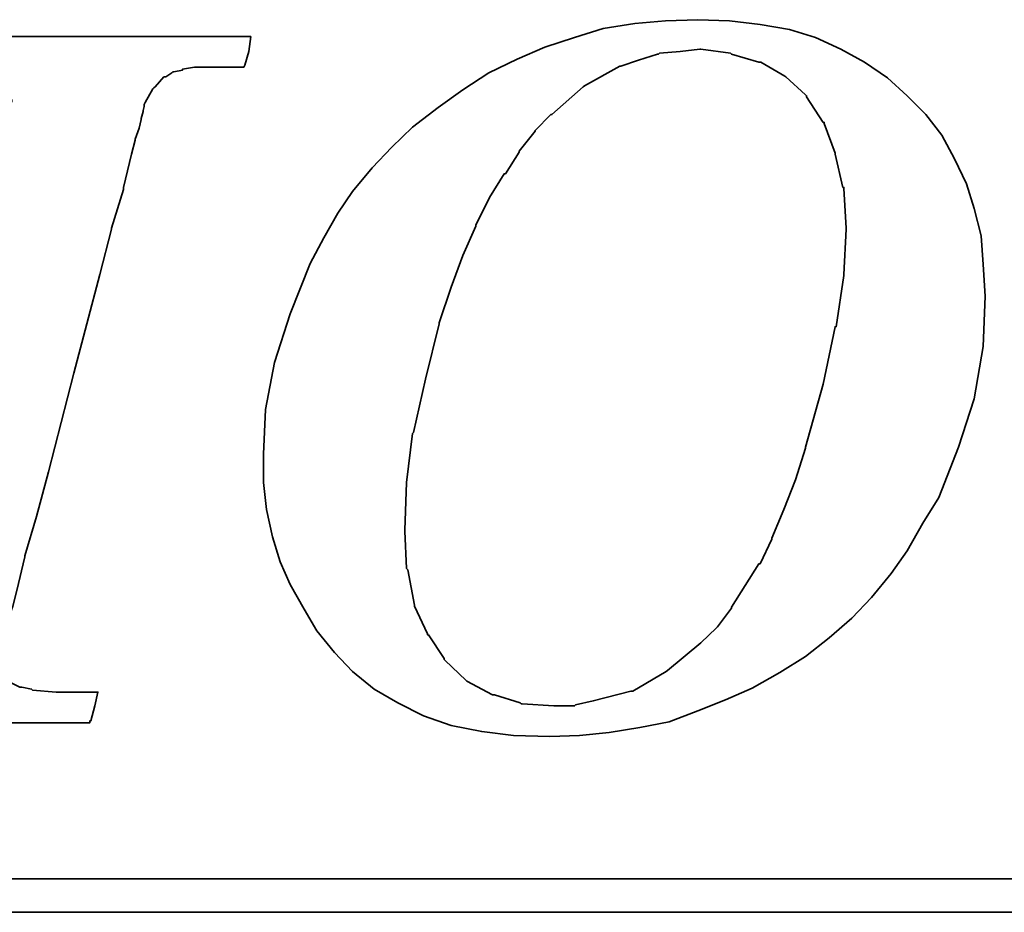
# Model space of a CAD drawing. Header units: millimetres. Extents: x -60 to 402, y -73 to 85.
# Tile 43 of 105: x 133.59 to 135.41, y 1.81 to 3.46. Entities that reach past the tile are written whole.
import ezdxf

# ---------------------------------------------------------------- set-up
doc = ezdxf.new("R2010")
doc.units = ezdxf.units.MM
doc.layers.add('DIM', color=4, linetype='Continuous')
doc.layers.add('layer 1', color=7, linetype='Continuous')

# ---------------------------------------------------------------- blocks, each defined once
blk = doc.blocks.new('TBI MOTION logo(完整正式版)')
at = {"layer": 'layer 1', "color": 22, "lineweight": 35}
for points, knots in [([(35.79625, -6.98375), (35.79625, -6.98375), (36.23125, -7.43875), (36.23125, -7.43875), (36.23125, -7.43875), (36.23125, -7.43875), (36.75625, -7.87125), (36.75625, -7.87125), (36.75625, -7.87125), (36.75625, -7.87125), (37.33125, -8.20375), (37.33125, -8.20375), (37.33125, -8.20375), (37.33125, -8.20375), (37.95625, -8.51875), (37.95625, -8.51875), (37.95625, -8.51875), (37.95625, -8.51875), (38.62625, -8.75875), (38.62625, -8.75875), (38.62625, -8.75875), (38.62625, -8.75875), (39.37125, -8.90375), (39.37125, -8.90375), (39.37125, -8.90375), (39.37125, -8.90375), (40.14125, -8.99875), (40.14125, -8.99875), (40.14125, -8.99875), (40.14125, -8.99875), (41.02625, -9.02375), (41.02625, -9.02375), (41.02625, -9.02375), (41.02625, -9.02375), (41.74625, -8.99875), (41.74625, -8.99875), (41.74625, -8.99875), (41.74625, -8.99875), (42.46625, -8.92375), (42.46625, -8.92375), (42.46625, -8.92375), (42.46625, -8.92375), (43.21125, -8.80625), (43.21125, -8.80625), (43.21125, -8.80625), (43.21125, -8.80625), (43.93125, -8.66375), (43.93125, -8.66375), (43.93125, -8.66375), (43.93125, -8.66375), (44.62625, -8.39875), (44.62625, -8.39875), (44.62625, -8.39875), (44.62625, -8.39875), (45.29625, -8.13375), (45.29625, -8.13375), (45.29625, -8.13375), (45.29625, -8.13375), (45.94625, -7.84375), (45.94625, -7.84375), (45.94625, -7.84375), (45.94625, -7.84375), (46.61625, -7.46375), (46.61625, -7.46375), (46.61625, -7.46375), (46.61625, -7.46375), (47.24125, -7.07875), (47.24125, -7.07875), (47.24125, -7.07875), (47.24125, -7.07875), (47.81625, -6.62375), (47.81625, -6.62375), (47.81625, -6.62375), (47.81625, -6.62375), (48.36875, -6.14375), (48.36875, -6.14375), (48.36875, -6.14375), (48.36875, -6.14375), (48.84625, -5.64125), (48.84625, -5.64125), (48.84625, -5.64125), (48.84625, -5.64125), (49.32625, -5.06375), (49.32625, -5.06375), (49.32625, -5.06375), (49.32625, -5.06375), (49.71125, -4.51374), (49.71125, -4.51374), (49.71125, -4.51374), (49.71125, -4.51374), (50.09625, -3.83874), (50.09625, -3.83874), (50.09625, -3.83874), (50.09625, -3.83874), (50.48125, -3.21374), (50.48125, -3.21374), (50.48125, -3.21374), (50.48125, -3.21374), (50.96125, -1.99125), (50.96125, -1.99125), (50.96125, -1.99125), (50.96125, -1.99125), (51.34375, -0.81875), (51.34375, -0.81875), (51.34375, -0.81875), (51.34375, -0.81875), (51.56125, 0.45624), (51.56125, 0.45624), (51.56125, 0.45624), (51.56125, 0.45624), (51.60625, 1.67624), (51.60625, 1.67624), (51.60625, 1.67624), (51.60625, 1.67624), (51.56125, 2.44625), (51.56125, 2.44625), (51.56125, 2.44625), (51.56125, 2.44625), (51.51125, 3.14125), (51.51125, 3.14125), (51.51125, 3.14125), (51.51125, 3.14125), (51.34375, 3.81125), (51.34375, 3.81125), (51.34375, 3.81125), (51.34375, 3.81125), (51.15125, 4.41125), (51.15125, 4.41125), (51.15125, 4.41125), (51.15125, 4.41125), (50.86125, 5.01125), (50.86125, 5.01125), (50.86125, 5.01125), (50.86125, 5.01125), (50.55125, 5.58875), (50.55125, 5.58875), (50.55125, 5.58875), (50.55125, 5.58875), (50.16625, 6.09125), (50.16625, 6.09125), (50.16625, 6.09125), (50.16625, 6.09125), (49.71125, 6.54875), (49.71125, 6.54875), (49.71125, 6.54875), (49.71125, 6.54875), (49.23125, 6.98125), (49.23125, 6.98125), (49.23125, 6.98125), (49.23125, 6.98125), (48.67875, 7.36625), (48.67875, 7.36625), (48.67875, 7.36625), (48.67875, 7.36625), (48.10375, 7.67625), (48.10375, 7.67625), (48.10375, 7.67625), (48.10375, 7.67625), (47.48125, 7.96375), (47.48125, 7.96375), (47.48125, 7.96375), (47.48125, 7.96375), (46.85625, 8.15625), (46.85625, 8.15625), (46.85625, 8.15625), (46.85625, 8.15625), (46.13625, 8.27624), (46.13625, 8.27624), (46.13625, 8.27624), (46.13625, 8.27624), (45.39125, 8.37125), (45.39125, 8.37125), (45.39125, 8.37125), (45.39125, 8.37125), (44.62625, 8.39624), (44.62625, 8.39624), (44.62625, 8.39624), (44.62625, 8.39624), (43.83625, 8.37125), (43.83625, 8.37125), (43.83625, 8.37125), (43.83625, 8.37125), (43.09125, 8.30125), (43.09125, 8.30125), (43.09125, 8.30125), (43.09125, 8.30125), (42.32125, 8.18125), (42.32125, 8.18125), (42.32125, 8.18125), (42.32125, 8.18125), (41.62875, 7.96375), (41.62875, 7.96375), (41.62875, 7.96375), (41.62875, 7.96375), (40.90625, 7.72625), (40.90625, 7.72625), (40.90625, 7.72625), (40.90625, 7.72625), (40.23624, 7.43625), (40.23624, 7.43625), (40.23624, 7.43625), (40.23624, 7.43625), (39.54124, 7.10125), (39.54124, 7.10125), (39.54124, 7.10125), (39.54124, 7.10125), (38.91625, 6.69125), (38.91625, 6.69125), (38.91625, 6.69125), (38.91625, 6.69125), (38.31625, 6.26125), (38.31625, 6.26125), (38.31625, 6.26125), (38.31625, 6.26125), (37.69125, 5.78125), (37.69125, 5.78125), (37.69125, 5.78125), (37.69125, 5.78125), (37.18625, 5.30125), (37.18625, 5.30125), (37.18625, 5.30125), (37.18625, 5.30125), (36.70625, 4.79624), (36.70625, 4.79624), (36.70625, 4.79624), (36.70625, 4.79624), (36.23125, 4.22125), (36.23125, 4.22125), (36.23125, 4.22125), (36.23125, 4.22125), (35.87124, 3.69375), (35.87124, 3.69375), (35.87124, 3.69375), (35.87124, 3.69375), (35.53125, 3.09125), (35.53125, 3.09125), (35.53125, 3.09125), (35.53125, 3.09125), (35.19875, 2.47125), (35.19875, 2.47125), (35.19875, 2.47125), (35.19875, 2.47125), (34.71625, 1.24625), (34.71625, 1.24625), (34.71625, 1.24625), (34.71625, 1.24625), (34.33125, 0.06874), (34.33125, 0.06874), (34.33125, 0.06874), (34.33125, 0.06874), (34.11625, -1.07875), (34.11625, -1.07875), (34.11625, -1.07875), (34.11625, -1.07875), (34.07125, -2.15875), (34.07125, -2.15875), (34.07125, -2.15875), (34.07125, -2.15875), (34.07125, -2.85375), (34.07125, -2.85375), (34.07125, -2.85375), (34.07125, -2.85375), (34.14125, -3.50375), (34.14125, -3.50375), (34.14125, -3.50375), (34.14125, -3.50375), (34.28625, -4.17375), (34.28625, -4.17375), (34.28625, -4.17375), (34.28625, -4.17375), (34.47625, -4.77624), (34.47625, -4.77624), (34.47625, -4.77624), (34.47625, -4.77624), (34.71625, -5.32625), (34.71625, -5.32625), (34.71625, -5.32625), (34.71625, -5.32625), (35.05375, -5.92875), (35.05375, -5.92875), (35.05375, -5.92875), (35.05375, -5.92875), (35.36375, -6.45375), (35.36375, -6.45375), (35.36375, -6.45375), (35.36375, -6.45375), (35.79625, -6.98375), (35.79625, -6.98375)], [0, 0, 0, 0, 0.01388889, 0.01388889, 0.01388889, 0.01388889, 0.02777778, 0.02777778, 0.02777778, 0.02777778, 0.04166667, 0.04166667, 0.04166667, 0.04166667, 0.05555556, 0.05555556, 0.05555556, 0.05555556, 0.06944444, 0.06944444, 0.06944444, 0.06944444, 0.08333333, 0.08333333, 0.08333333, 0.08333333, 0.09722222, 0.09722222, 0.09722222, 0.09722222, 0.11111111, 0.11111111, 0.11111111, 0.11111111, 0.125, 0.125, 0.125, 0.125, 0.13888889, 0.13888889, 0.13888889, 0.13888889, 0.15277778, 0.15277778, 0.15277778, 0.15277778, 0.16666667, 0.16666667, 0.16666667, 0.16666667, 0.18055556, 0.18055556, 0.18055556, 0.18055556, 0.19444444, 0.19444444, 0.19444444, 0.19444444, 0.20833333, 0.20833333, 0.20833333, 0.20833333, 0.22222222, 0.22222222, 0.22222222, 0.22222222, 0.23611111, 0.23611111, 0.23611111, 0.23611111, 0.25, 0.25, 0.25, 0.25, 0.26388889, 0.26388889, 0.26388889, 0.26388889, 0.27777778, 0.27777778, 0.27777778, 0.27777778, 0.29166667, 0.29166667, 0.29166667, 0.29166667, 0.30555556, 0.30555556, 0.30555556, 0.30555556, 0.31944444, 0.31944444, 0.31944444, 0.31944444, 0.33333333, 0.33333333, 0.33333333, 0.33333333, 0.34722222, 0.34722222, 0.34722222, 0.34722222, 0.36111111, 0.36111111, 0.36111111, 0.36111111, 0.375, 0.375, 0.375, 0.375, 0.38888889, 0.38888889, 0.38888889, 0.38888889, 0.40277778, 0.40277778, 0.40277778, 0.40277778, 0.41666667, 0.41666667, 0.41666667, 0.41666667, 0.43055556, 0.43055556, 0.43055556, 0.43055556, 0.44444444, 0.44444444, 0.44444444, 0.44444444, 0.45833333, 0.45833333, 0.45833333, 0.45833333, 0.47222222, 0.47222222, 0.47222222, 0.47222222, 0.48611111, 0.48611111, 0.48611111, 0.48611111, 0.5, 0.5, 0.5, 0.5, 0.51388889, 0.51388889, 0.51388889, 0.51388889, 0.52777778, 0.52777778, 0.52777778, 0.52777778, 0.54166667, 0.54166667, 0.54166667, 0.54166667, 0.55555556, 0.55555556, 0.55555556, 0.55555556, 0.56944444, 0.56944444, 0.56944444, 0.56944444, 0.58333333, 0.58333333, 0.58333333, 0.58333333, 0.59722222, 0.59722222, 0.59722222, 0.59722222, 0.61111111, 0.61111111, 0.61111111, 0.61111111, 0.625, 0.625, 0.625, 0.625, 0.63888889, 0.63888889, 0.63888889, 0.63888889, 0.65277778, 0.65277778, 0.65277778, 0.65277778, 0.66666667, 0.66666667, 0.66666667, 0.66666667, 0.68055556, 0.68055556, 0.68055556, 0.68055556, 0.69444444, 0.69444444, 0.69444444, 0.69444444, 0.70833333, 0.70833333, 0.70833333, 0.70833333, 0.72222222, 0.72222222, 0.72222222, 0.72222222, 0.73611111, 0.73611111, 0.73611111, 0.73611111, 0.75, 0.75, 0.75, 0.75, 0.76388889, 0.76388889, 0.76388889, 0.76388889, 0.77777778, 0.77777778, 0.77777778, 0.77777778, 0.79166667, 0.79166667, 0.79166667, 0.79166667, 0.80555556, 0.80555556, 0.80555556, 0.80555556, 0.81944444, 0.81944444, 0.81944444, 0.81944444, 0.83333333, 0.83333333, 0.83333333, 0.83333333, 0.84722222, 0.84722222, 0.84722222, 0.84722222, 0.86111111, 0.86111111, 0.86111111, 0.86111111, 0.875, 0.875, 0.875, 0.875, 0.88888889, 0.88888889, 0.88888889, 0.88888889, 0.90277778, 0.90277778, 0.90277778, 0.90277778, 0.91666667, 0.91666667, 0.91666667, 0.91666667, 0.93055556, 0.93055556, 0.93055556, 0.93055556, 0.94444444, 0.94444444, 0.94444444, 0.94444444, 0.95833333, 0.95833333, 0.95833333, 0.95833333, 0.97222222, 0.97222222, 0.97222222, 0.97222222, 0.98611111, 0.98611111, 0.98611111, 0.98611111, 1, 1, 1, 1]), ([(22.26375, -7.94375), (22.26375, -7.94375), (22.26375, -7.96625), (22.26375, -7.96625), (22.26375, -7.96625), (22.26375, -7.96625), (22.24125, -7.99125), (22.24125, -7.99125), (22.24125, -7.99125), (22.24125, -7.99125), (22.14625, -8.34875), (22.14625, -8.34875), (22.14625, -8.34875), (22.14625, -8.34875), (22.07625, -8.68625), (22.07625, -8.68625), (22.07625, -8.68625), (22.07625, -8.68625), (22.17125, -8.68625), (22.17125, -8.68625), (22.17125, -8.68625), (22.17125, -8.68625), (22.55375, -8.68625), (22.55375, -8.68625), (22.55375, -8.68625), (22.55375, -8.68625), (23.08125, -8.68625), (23.08125, -8.68625), (23.08125, -8.68625), (23.08125, -8.68625), (23.70375, -8.68625), (23.70375, -8.68625), (23.70375, -8.68625), (23.70375, -8.68625), (24.42625, -8.68625), (24.42625, -8.68625), (24.42625, -8.68625), (24.42625, -8.68625), (25.91125, -8.68625), (25.91125, -8.68625), (25.91125, -8.68625), (25.91125, -8.68625), (27.40125, -8.68625), (27.40125, -8.68625), (27.40125, -8.68625), (27.40125, -8.68625), (28.11875, -8.68625), (28.11875, -8.68625), (28.11875, -8.68625), (28.11875, -8.68625), (28.74125, -8.68625), (28.74125, -8.68625), (28.74125, -8.68625), (28.74125, -8.68625), (29.22125, -8.68625), (29.22125, -8.68625), (29.22125, -8.68625), (29.22125, -8.68625), (29.65625, -8.68625), (29.65625, -8.68625), (29.65625, -8.68625), (29.65625, -8.68625), (29.84875, -8.68625), (29.84875, -8.68625), (29.84875, -8.68625), (29.84875, -8.68625), (29.84875, -8.63875), (29.84875, -8.63875), (29.84875, -8.63875), (29.84875, -8.63875), (29.87125, -8.63875), (29.87125, -8.63875), (29.87125, -8.63875), (29.87125, -8.63875), (29.96875, -8.27875), (29.96875, -8.27875), (29.96875, -8.27875), (29.96875, -8.27875), (30.04125, -7.94375), (30.04125, -7.94375), (30.04125, -7.94375), (30.04125, -7.94375), (29.65625, -7.94375), (29.65625, -7.94375), (29.65625, -7.94375), (29.65625, -7.94375), (29.22125, -7.94375), (29.22125, -7.94375), (29.22125, -7.94375), (29.22125, -7.94375), (29.08125, -7.94375), (29.08125, -7.94375), (29.08125, -7.94375), (29.08125, -7.94375), (29.03125, -7.94375), (29.03125, -7.94375), (29.03125, -7.94375), (29.03125, -7.94375), (28.45625, -7.89375), (28.45625, -7.89375), (28.45625, -7.89375), (28.45625, -7.89375), (28.43125, -7.87125), (28.43125, -7.87125), (28.43125, -7.87125), (28.43125, -7.87125), (28.19125, -7.82375), (28.19125, -7.82375), (28.19125, -7.82375), (28.19125, -7.82375), (28.16625, -7.82375), (28.16625, -7.82375), (28.16625, -7.82375), (28.16625, -7.82375), (28.14625, -7.82375), (28.14625, -7.82375), (28.14625, -7.82375), (28.14625, -7.82375), (27.95125, -7.72375), (27.95125, -7.72375), (27.95125, -7.72375), (27.95125, -7.72375), (27.92625, -7.70375), (27.92625, -7.70375), (27.92625, -7.70375), (27.92625, -7.70375), (27.90625, -7.67875), (27.90625, -7.67875), (27.90625, -7.67875), (27.90625, -7.67875), (27.76125, -7.48875), (27.76125, -7.48875), (27.76125, -7.48875), (27.76125, -7.48875), (27.73375, -7.43875), (27.73375, -7.43875), (27.73375, -7.43875), (27.73375, -7.43875), (27.71125, -7.38875), (27.71125, -7.38875), (27.71125, -7.38875), (27.71125, -7.38875), (27.66625, -7.12875), (27.66625, -7.12875), (27.66625, -7.12875), (27.66625, -7.12875), (27.66625, -7.10375), (27.66625, -7.10375), (27.66625, -7.10375), (27.66625, -7.10375), (27.66625, -7.05375), (27.66625, -7.05375), (27.66625, -7.05375), (27.66625, -7.05375), (27.66625, -7.00875), (27.66625, -7.00875), (27.66625, -7.00875), (27.66625, -7.00875), (27.71125, -6.69625), (27.71125, -6.69625), (27.71125, -6.69625), (27.71125, -6.69625), (27.71125, -6.67125), (27.71125, -6.67125), (27.71125, -6.67125), (27.71125, -6.67125), (27.73375, -6.64875), (27.73375, -6.64875), (27.73375, -6.64875), (27.73375, -6.64875), (27.78625, -6.50375), (27.78625, -6.50375), (27.78625, -6.50375), (27.78625, -6.50375), (27.83125, -6.38375), (27.83125, -6.38375), (27.83125, -6.38375), (27.83125, -6.38375), (27.88125, -6.14375), (27.88125, -6.14375), (27.88125, -6.14375), (27.88125, -6.14375), (27.88125, -6.11875), (27.88125, -6.11875), (27.88125, -6.11875), (27.88125, -6.11875), (27.97625, -5.85375), (27.97625, -5.85375), (27.97625, -5.85375), (27.97625, -5.85375), (28.07375, -5.47125), (28.07375, -5.47125), (28.07375, -5.47125), (28.07375, -5.47125), (28.26625, -4.65375), (28.26625, -4.65375), (28.26625, -4.65375), (28.26625, -4.65375), (28.26625, -4.63375), (28.26625, -4.63375), (28.26625, -4.63375), (28.26625, -4.63375), (28.55125, -3.67374), (28.55125, -3.67374), (28.55125, -3.67374), (28.55125, -3.67374), (28.84125, -2.59374), (28.84125, -2.59374), (28.84125, -2.59374), (28.84125, -2.59374), (29.46125, -0.19375), (29.46125, -0.19375), (29.46125, -0.19375), (29.46125, -0.19375), (30.08625, 2.20624), (30.08625, 2.20624), (30.08625, 2.20624), (30.08625, 2.20624), (30.37625, 3.30875), (30.37625, 3.30875), (30.37625, 3.30875), (30.37625, 3.30875), (30.37625, 3.33125), (30.37625, 3.33125), (30.37625, 3.33125), (30.37625, 3.33125), (30.66125, 4.27125), (30.66125, 4.27125), (30.66125, 4.27125), (30.66125, 4.27125), (30.66125, 4.31875), (30.66125, 4.31875), (30.66125, 4.31875), (30.66125, 4.31875), (30.85625, 5.13125), (30.85625, 5.13125), (30.85625, 5.13125), (30.85625, 5.13125), (30.95125, 5.47125), (30.95125, 5.47125), (30.95125, 5.47125), (30.95125, 5.47125), (30.95125, 5.49125), (30.95125, 5.49125), (30.95125, 5.49125), (30.95125, 5.49125), (31.04625, 5.75625), (31.04625, 5.75625), (31.04625, 5.75625), (31.04625, 5.75625), (31.09625, 5.97125), (31.09625, 5.97125), (31.09625, 5.97125), (31.09625, 5.97125), (31.09625, 5.99624), (31.09625, 5.99624), (31.09625, 5.99624), (31.09625, 5.99624), (31.14375, 6.16625), (31.14375, 6.16625), (31.14375, 6.16625), (31.14375, 6.16625), (31.14375, 6.18625), (31.14375, 6.18625), (31.14375, 6.18625), (31.14375, 6.18625), (31.16624, 6.28625), (31.16624, 6.28625), (31.16624, 6.28625), (31.16624, 6.28625), (31.16624, 6.33124), (31.16624, 6.33124), (31.16624, 6.33124), (31.16624, 6.33124), (31.19125, 6.38124), (31.19125, 6.38124), (31.19125, 6.38124), (31.19125, 6.38124), (31.38125, 6.71625), (31.38125, 6.71625), (31.38125, 6.71625), (31.38125, 6.71625), (31.40624, 6.74125), (31.40624, 6.74125), (31.40624, 6.74125), (31.40624, 6.74125), (31.43125, 6.76625), (31.43125, 6.76625), (31.43125, 6.76625), (31.43125, 6.76625), (31.64625, 7.00624), (31.64625, 7.00624), (31.64625, 7.00624), (31.64625, 7.00624), (31.67125, 7.00624), (31.67125, 7.00624), (31.67125, 7.00624), (31.67125, 7.00624), (31.69625, 7.00624), (31.69625, 7.00624), (31.69625, 7.00624), (31.69625, 7.00624), (31.83875, 7.10125), (31.83875, 7.10125), (31.83875, 7.10125), (31.83875, 7.10125), (31.86124, 7.12624), (31.86124, 7.12624), (31.86124, 7.12624), (31.86124, 7.12624), (31.88625, 7.12624), (31.88625, 7.12624), (31.88625, 7.12624), (31.88625, 7.12624), (32.10124, 7.17125), (32.10124, 7.17125), (32.10124, 7.17125), (32.10124, 7.17125), (32.10124, 7.19624), (32.10124, 7.19624), (32.10124, 7.19624), (32.10124, 7.19624), (32.39125, 7.24624), (32.39125, 7.24624), (32.39125, 7.24624), (32.39125, 7.24624), (32.41624, 7.24624), (32.41624, 7.24624), (32.41624, 7.24624), (32.41624, 7.24624), (32.43624, 7.24624), (32.43624, 7.24624), (32.43624, 7.24624), (32.43624, 7.24624), (32.72375, 7.24624), (32.72375, 7.24624), (32.72375, 7.24624), (32.72375, 7.24624), (32.79624, 7.24624), (32.79624, 7.24624), (32.79624, 7.24624), (32.79624, 7.24624), (32.89625, 7.24624), (32.89625, 7.24624), (32.89625, 7.24624), (32.89625, 7.24624), (33.23124, 7.24624), (33.23124, 7.24624), (33.23124, 7.24624), (33.23124, 7.24624), (33.59125, 7.24624), (33.59125, 7.24624), (33.59125, 7.24624), (33.59125, 7.24624), (33.61625, 7.29125), (33.61625, 7.29125), (33.61625, 7.29125), (33.61625, 7.29125), (33.71125, 7.62625), (33.71125, 7.62625), (33.71125, 7.62625), (33.71125, 7.62625), (33.75625, 7.98625), (33.75625, 7.98625), (33.75625, 7.98625), (33.75625, 7.98625), (33.63625, 7.98625), (33.63625, 7.98625), (33.63625, 7.98625), (33.63625, 7.98625), (33.23124, 7.98625), (33.23124, 7.98625), (33.23124, 7.98625), (33.23124, 7.98625), (32.67875, 7.98625), (32.67875, 7.98625), (32.67875, 7.98625), (32.67875, 7.98625), (32.05625, 7.98625), (32.05625, 7.98625), (32.05625, 7.98625), (32.05625, 7.98625), (31.35625, 7.98625), (31.35625, 7.98625), (31.35625, 7.98625), (31.35625, 7.98625), (29.80125, 7.98625), (29.80125, 7.98625), (29.80125, 7.98625), (29.80125, 7.98625), (28.26625, 7.98625), (28.26625, 7.98625), (28.26625, 7.98625), (28.26625, 7.98625), (27.59125, 7.98625), (27.59125, 7.98625), (27.59125, 7.98625), (27.59125, 7.98625), (26.91875, 7.98625), (26.91875, 7.98625), (26.91875, 7.98625), (26.91875, 7.98625), (26.39125, 7.98625), (26.39125, 7.98625), (26.39125, 7.98625), (26.39125, 7.98625), (25.96125, 7.98625), (25.96125, 7.98625), (25.96125, 7.98625), (25.96125, 7.98625), (25.76875, 7.98625), (25.76875, 7.98625), (25.76875, 7.98625), (25.76875, 7.98625), (25.76875, 7.96375), (25.76875, 7.96375), (25.76875, 7.96375), (25.76875, 7.96375), (25.74625, 7.94125), (25.74625, 7.94125), (25.74625, 7.94125), (25.74625, 7.94125), (25.64875, 7.55625), (25.64875, 7.55625), (25.64875, 7.55625), (25.64875, 7.55625), (25.57625, 7.24624), (25.57625, 7.24624), (25.57625, 7.24624), (25.57625, 7.24624), (25.59875, 7.24624), (25.59875, 7.24624), (25.59875, 7.24624), (25.59875, 7.24624), (26.01125, 7.24624), (26.01125, 7.24624), (26.01125, 7.24624), (26.01125, 7.24624), (26.48625, 7.24624), (26.48625, 7.24624), (26.48625, 7.24624), (26.48625, 7.24624), (26.60625, 7.24624), (26.60625, 7.24624), (26.60625, 7.24624), (26.60625, 7.24624), (26.63125, 7.24624), (26.63125, 7.24624), (26.63125, 7.24624), (26.63125, 7.24624), (26.68125, 7.24624), (26.68125, 7.24624), (26.68125, 7.24624), (26.68125, 7.24624), (26.70625, 7.24624), (26.70625, 7.24624), (26.70625, 7.24624), (26.70625, 7.24624), (26.96625, 7.24624), (26.96625, 7.24624), (26.96625, 7.24624), (26.96625, 7.24624), (26.99125, 7.21875), (26.99125, 7.21875), (26.99125, 7.21875), (26.99125, 7.21875), (27.23375, 7.17125), (27.23375, 7.17125), (27.23375, 7.17125), (27.23375, 7.17125), (27.40125, 7.12624), (27.40125, 7.12624), (27.40125, 7.12624), (27.40125, 7.12624), (27.56625, 7.07624), (27.56625, 7.07624), (27.56625, 7.07624), (27.56625, 7.07624), (27.61375, 7.07624), (27.61375, 7.07624), (27.61375, 7.07624), (27.61375, 7.07624), (27.64125, 7.07624), (27.64125, 7.07624), (27.64125, 7.07624), (27.64125, 7.07624), (27.66625, 7.02624), (27.66625, 7.02624), (27.66625, 7.02624), (27.66625, 7.02624), (27.85625, 6.86125), (27.85625, 6.86125), (27.85625, 6.86125), (27.85625, 6.86125), (27.88125, 6.81125), (27.88125, 6.81125), (27.88125, 6.81125), (27.88125, 6.81125), (27.88125, 6.76625), (27.88125, 6.76625), (27.88125, 6.76625), (27.88125, 6.76625), (27.92625, 6.47625), (27.92625, 6.47625), (27.92625, 6.47625), (27.92625, 6.47625), (27.95125, 6.45124), (27.95125, 6.45124), (27.95125, 6.45124), (27.95125, 6.45124), (27.95125, 6.42625), (27.95125, 6.42625), (27.95125, 6.42625), (27.95125, 6.42625), (27.95125, 6.40625), (27.95125, 6.40625), (27.95125, 6.40625), (27.95125, 6.40625), (27.92625, 6.35625), (27.92625, 6.35625), (27.92625, 6.35625), (27.92625, 6.35625), (27.92625, 6.33124), (27.92625, 6.33124), (27.92625, 6.33124), (27.92625, 6.33124), (27.90625, 5.99624), (27.90625, 5.99624), (27.90625, 5.99624), (27.90625, 5.99624), (27.88125, 5.89875), (27.88125, 5.89875), (27.88125, 5.89875), (27.88125, 5.89875), (27.85625, 5.87625), (27.85625, 5.87625), (27.85625, 5.87625), (27.85625, 5.87625), (27.85625, 5.85125), (27.85625, 5.85125), (27.85625, 5.85125), (27.85625, 5.85125), (27.85625, 5.82625), (27.85625, 5.82625), (27.85625, 5.82625), (27.85625, 5.82625), (27.83125, 5.82625), (27.83125, 5.82625), (27.83125, 5.82625), (27.83125, 5.82625), (27.78625, 5.63625), (27.78625, 5.63625), (27.78625, 5.63625), (27.78625, 5.63625), (27.78625, 5.61125), (27.78625, 5.61125), (27.78625, 5.61125), (27.78625, 5.61125), (27.78625, 5.58875), (27.78625, 5.58875), (27.78625, 5.58875), (27.78625, 5.58875), (27.68625, 5.42125), (27.68625, 5.42125), (27.68625, 5.42125), (27.68625, 5.42125), (27.66625, 5.13125), (27.66625, 5.13125), (27.66625, 5.13125), (27.66625, 5.13125), (27.64125, 5.10874), (27.64125, 5.10874), (27.64125, 5.10874), (27.64125, 5.10874), (27.64125, 5.08625), (27.64125, 5.08625), (27.64125, 5.08625), (27.64125, 5.08625), (27.52125, 4.75124), (27.52125, 4.75124), (27.52125, 4.75124), (27.52125, 4.75124), (27.30625, 3.95625), (27.30625, 3.95625), (27.30625, 3.95625), (27.30625, 3.95625), (27.03875, 2.97125), (27.03875, 2.97125), (27.03875, 2.97125), (27.03875, 2.97125), (26.75375, 1.87125), (26.75375, 1.87125), (26.75375, 1.87125), (26.75375, 1.87125), (26.12625, -0.50374), (26.12625, -0.50374), (26.12625, -0.50374), (26.12625, -0.50374), (25.50625, -2.85375), (25.50625, -2.85375), (25.50625, -2.85375), (25.50625, -2.85375), (25.21625, -3.95875), (25.21625, -3.95875), (25.21625, -3.95875), (25.21625, -3.95875), (25.21625, -3.98375), (25.21625, -3.98375), (25.21625, -3.98375), (25.21625, -3.98375), (24.93125, -4.94375), (24.93125, -4.94375), (24.93125, -4.94375), (24.93125, -4.94375), (24.73625, -5.78375), (24.73625, -5.78375), (24.73625, -5.78375), (24.73625, -5.78375), (24.64125, -6.11875), (24.64125, -6.11875), (24.64125, -6.11875), (24.64125, -6.11875), (24.64125, -6.14375), (24.64125, -6.14375), (24.64125, -6.14375), (24.64125, -6.14375), (24.54625, -6.40875), (24.54625, -6.40875), (24.54625, -6.40875), (24.54625, -6.40875), (24.49625, -6.64875), (24.49625, -6.64875), (24.49625, -6.64875), (24.49625, -6.64875), (24.49625, -6.67125), (24.49625, -6.67125), (24.49625, -6.67125), (24.49625, -6.67125), (24.45125, -6.81375), (24.45125, -6.81375), (24.45125, -6.81375), (24.45125, -6.81375), (24.40125, -6.95875), (24.40125, -6.95875), (24.40125, -6.95875), (24.40125, -6.95875), (24.23375, -7.34375), (24.23375, -7.34375), (24.23375, -7.34375), (24.23375, -7.34375), (24.23375, -7.36875), (24.23375, -7.36875), (24.23375, -7.36875), (24.23375, -7.36875), (24.20875, -7.38875), (24.20875, -7.38875), (24.20875, -7.38875), (24.20875, -7.38875), (23.94625, -7.67875), (23.94625, -7.67875), (23.94625, -7.67875), (23.94625, -7.67875), (23.92125, -7.70375), (23.92125, -7.70375), (23.92125, -7.70375), (23.92125, -7.70375), (23.87125, -7.72375), (23.87125, -7.72375), (23.87125, -7.72375), (23.87125, -7.72375), (23.53875, -7.87125), (23.53875, -7.87125), (23.53875, -7.87125), (23.53875, -7.87125), (23.51125, -7.87125), (23.51125, -7.87125), (23.51125, -7.87125), (23.51125, -7.87125), (23.49125, -7.89375), (23.49125, -7.89375), (23.49125, -7.89375), (23.49125, -7.89375), (23.05625, -7.94375), (23.05625, -7.94375), (23.05625, -7.94375), (23.05625, -7.94375), (23.03625, -7.94375), (23.03625, -7.94375), (23.03625, -7.94375), (23.03625, -7.94375), (22.98625, -7.94375), (22.98625, -7.94375), (22.98625, -7.94375), (22.98625, -7.94375), (22.88875, -7.94375), (22.88875, -7.94375), (22.88875, -7.94375), (22.88875, -7.94375), (22.55375, -7.94375), (22.55375, -7.94375), (22.55375, -7.94375), (22.55375, -7.94375), (22.26375, -7.94375), (22.26375, -7.94375)], [0, 0, 0, 0, 0.00568182, 0.00568182, 0.00568182, 0.00568182, 0.01136364, 0.01136364, 0.01136364, 0.01136364, 0.01704545, 0.01704545, 0.01704545, 0.01704545, 0.02272727, 0.02272727, 0.02272727, 0.02272727, 0.02840909, 0.02840909, 0.02840909, 0.02840909, 0.03409091, 0.03409091, 0.03409091, 0.03409091, 0.03977273, 0.03977273, 0.03977273, 0.03977273, 0.04545455, 0.04545455, 0.04545455, 0.04545455, 0.05113636, 0.05113636, 0.05113636, 0.05113636, 0.05681818, 0.05681818, 0.05681818, 0.05681818, 0.0625, 0.0625, 0.0625, 0.0625, 0.06818182, 0.06818182, 0.06818182, 0.06818182, 0.07386364, 0.07386364, 0.07386364, 0.07386364, 0.07954545, 0.07954545, 0.07954545, 0.07954545, 0.08522727, 0.08522727, 0.08522727, 0.08522727, 0.09090909, 0.09090909, 0.09090909, 0.09090909, 0.09659091, 0.09659091, 0.09659091, 0.09659091, 0.10227273, 0.10227273, 0.10227273, 0.10227273, 0.10795455, 0.10795455, 0.10795455, 0.10795455, 0.11363636, 0.11363636, 0.11363636, 0.11363636, 0.11931818, 0.11931818, 0.11931818, 0.11931818, 0.125, 0.125, 0.125, 0.125, 0.13068182, 0.13068182, 0.13068182, 0.13068182, 0.13636364, 0.13636364, 0.13636364, 0.13636364, 0.14204545, 0.14204545, 0.14204545, 0.14204545, 0.14772727, 0.14772727, 0.14772727, 0.14772727, 0.15340909, 0.15340909, 0.15340909, 0.15340909, 0.15909091, 0.15909091, 0.15909091, 0.15909091, 0.16477273, 0.16477273, 0.16477273, 0.16477273, 0.17045455, 0.17045455, 0.17045455, 0.17045455, 0.17613636, 0.17613636, 0.17613636, 0.17613636, 0.18181818, 0.18181818, 0.18181818, 0.18181818, 0.1875, 0.1875, 0.1875, 0.1875, 0.19318182, 0.19318182, 0.19318182, 0.19318182, 0.19886364, 0.19886364, 0.19886364, 0.19886364, 0.20454545, 0.20454545, 0.20454545, 0.20454545, 0.21022727, 0.21022727, 0.21022727, 0.21022727, 0.21590909, 0.21590909, 0.21590909, 0.21590909, 0.22159091, 0.22159091, 0.22159091, 0.22159091, 0.22727273, 0.22727273, 0.22727273, 0.22727273, 0.23295455, 0.23295455, 0.23295455, 0.23295455, 0.23863636, 0.23863636, 0.23863636, 0.23863636, 0.24431818, 0.24431818, 0.24431818, 0.24431818, 0.25, 0.25, 0.25, 0.25, 0.25568182, 0.25568182, 0.25568182, 0.25568182, 0.26136364, 0.26136364, 0.26136364, 0.26136364, 0.26704545, 0.26704545, 0.26704545, 0.26704545, 0.27272727, 0.27272727, 0.27272727, 0.27272727, 0.27840909, 0.27840909, 0.27840909, 0.27840909, 0.28409091, 0.28409091, 0.28409091, 0.28409091, 0.28977273, 0.28977273, 0.28977273, 0.28977273, 0.29545455, 0.29545455, 0.29545455, 0.29545455, 0.30113636, 0.30113636, 0.30113636, 0.30113636, 0.30681818, 0.30681818, 0.30681818, 0.30681818, 0.3125, 0.3125, 0.3125, 0.3125, 0.31818182, 0.31818182, 0.31818182, 0.31818182, 0.32386364, 0.32386364, 0.32386364, 0.32386364, 0.32954545, 0.32954545, 0.32954545, 0.32954545, 0.33522727, 0.33522727, 0.33522727, 0.33522727, 0.34090909, 0.34090909, 0.34090909, 0.34090909, 0.34659091, 0.34659091, 0.34659091, 0.34659091, 0.35227273, 0.35227273, 0.35227273, 0.35227273, 0.35795455, 0.35795455, 0.35795455, 0.35795455, 0.36363636, 0.36363636, 0.36363636, 0.36363636, 0.36931818, 0.36931818, 0.36931818, 0.36931818, 0.375, 0.375, 0.375, 0.375, 0.38068182, 0.38068182, 0.38068182, 0.38068182, 0.38636364, 0.38636364, 0.38636364, 0.38636364, 0.39204545, 0.39204545, 0.39204545, 0.39204545, 0.39772727, 0.39772727, 0.39772727, 0.39772727, 0.40340909, 0.40340909, 0.40340909, 0.40340909, 0.40909091, 0.40909091, 0.40909091, 0.40909091, 0.41477273, 0.41477273, 0.41477273, 0.41477273, 0.42045455, 0.42045455, 0.42045455, 0.42045455, 0.42613636, 0.42613636, 0.42613636, 0.42613636, 0.43181818, 0.43181818, 0.43181818, 0.43181818, 0.4375, 0.4375, 0.4375, 0.4375, 0.44318182, 0.44318182, 0.44318182, 0.44318182, 0.44886364, 0.44886364, 0.44886364, 0.44886364, 0.45454545, 0.45454545, 0.45454545, 0.45454545, 0.46022727, 0.46022727, 0.46022727, 0.46022727, 0.46590909, 0.46590909, 0.46590909, 0.46590909, 0.47159091, 0.47159091, 0.47159091, 0.47159091, 0.47727273, 0.47727273, 0.47727273, 0.47727273, 0.48295455, 0.48295455, 0.48295455, 0.48295455, 0.48863636, 0.48863636, 0.48863636, 0.48863636, 0.49431818, 0.49431818, 0.49431818, 0.49431818, 0.5, 0.5, 0.5, 0.5, 0.50568182, 0.50568182, 0.50568182, 0.50568182, 0.51136364, 0.51136364, 0.51136364, 0.51136364, 0.51704545, 0.51704545, 0.51704545, 0.51704545, 0.52272727, 0.52272727, 0.52272727, 0.52272727, 0.52840909, 0.52840909, 0.52840909, 0.52840909, 0.53409091, 0.53409091, 0.53409091, 0.53409091, 0.53977273, 0.53977273, 0.53977273, 0.53977273, 0.54545455, 0.54545455, 0.54545455, 0.54545455, 0.55113636, 0.55113636, 0.55113636, 0.55113636, 0.55681818, 0.55681818, 0.55681818, 0.55681818, 0.5625, 0.5625, 0.5625, 0.5625, 0.56818182, 0.56818182, 0.56818182, 0.56818182, 0.57386364, 0.57386364, 0.57386364, 0.57386364, 0.57954545, 0.57954545, 0.57954545, 0.57954545, 0.58522727, 0.58522727, 0.58522727, 0.58522727, 0.59090909, 0.59090909, 0.59090909, 0.59090909, 0.59659091, 0.59659091, 0.59659091, 0.59659091, 0.60227273, 0.60227273, 0.60227273, 0.60227273, 0.60795455, 0.60795455, 0.60795455, 0.60795455, 0.61363636, 0.61363636, 0.61363636, 0.61363636, 0.61931818, 0.61931818, 0.61931818, 0.61931818, 0.625, 0.625, 0.625, 0.625, 0.63068182, 0.63068182, 0.63068182, 0.63068182, 0.63636364, 0.63636364, 0.63636364, 0.63636364, 0.64204545, 0.64204545, 0.64204545, 0.64204545, 0.64772727, 0.64772727, 0.64772727, 0.64772727, 0.65340909, 0.65340909, 0.65340909, 0.65340909, 0.65909091, 0.65909091, 0.65909091, 0.65909091, 0.66477273, 0.66477273, 0.66477273, 0.66477273, 0.67045455, 0.67045455, 0.67045455, 0.67045455, 0.67613636, 0.67613636, 0.67613636, 0.67613636, 0.68181818, 0.68181818, 0.68181818, 0.68181818, 0.6875, 0.6875, 0.6875, 0.6875, 0.69318182, 0.69318182, 0.69318182, 0.69318182, 0.69886364, 0.69886364, 0.69886364, 0.69886364, 0.70454545, 0.70454545, 0.70454545, 0.70454545, 0.71022727, 0.71022727, 0.71022727, 0.71022727, 0.71590909, 0.71590909, 0.71590909, 0.71590909, 0.72159091, 0.72159091, 0.72159091, 0.72159091, 0.72727273, 0.72727273, 0.72727273, 0.72727273, 0.73295455, 0.73295455, 0.73295455, 0.73295455, 0.73863636, 0.73863636, 0.73863636, 0.73863636, 0.74431818, 0.74431818, 0.74431818, 0.74431818, 0.75, 0.75, 0.75, 0.75, 0.75568182, 0.75568182, 0.75568182, 0.75568182, 0.76136364, 0.76136364, 0.76136364, 0.76136364, 0.76704545, 0.76704545, 0.76704545, 0.76704545, 0.77272727, 0.77272727, 0.77272727, 0.77272727, 0.77840909, 0.77840909, 0.77840909, 0.77840909, 0.78409091, 0.78409091, 0.78409091, 0.78409091, 0.78977273, 0.78977273, 0.78977273, 0.78977273, 0.79545455, 0.79545455, 0.79545455, 0.79545455, 0.80113636, 0.80113636, 0.80113636, 0.80113636, 0.80681818, 0.80681818, 0.80681818, 0.80681818, 0.8125, 0.8125, 0.8125, 0.8125, 0.81818182, 0.81818182, 0.81818182, 0.81818182, 0.82386364, 0.82386364, 0.82386364, 0.82386364, 0.82954545, 0.82954545, 0.82954545, 0.82954545, 0.83522727, 0.83522727, 0.83522727, 0.83522727, 0.84090909, 0.84090909, 0.84090909, 0.84090909, 0.84659091, 0.84659091, 0.84659091, 0.84659091, 0.85227273, 0.85227273, 0.85227273, 0.85227273, 0.85795455, 0.85795455, 0.85795455, 0.85795455, 0.86363636, 0.86363636, 0.86363636, 0.86363636, 0.86931818, 0.86931818, 0.86931818, 0.86931818, 0.875, 0.875, 0.875, 0.875, 0.88068182, 0.88068182, 0.88068182, 0.88068182, 0.88636364, 0.88636364, 0.88636364, 0.88636364, 0.89204545, 0.89204545, 0.89204545, 0.89204545, 0.89772727, 0.89772727, 0.89772727, 0.89772727, 0.90340909, 0.90340909, 0.90340909, 0.90340909, 0.90909091, 0.90909091, 0.90909091, 0.90909091, 0.91477273, 0.91477273, 0.91477273, 0.91477273, 0.92045455, 0.92045455, 0.92045455, 0.92045455, 0.92613636, 0.92613636, 0.92613636, 0.92613636, 0.93181818, 0.93181818, 0.93181818, 0.93181818, 0.9375, 0.9375, 0.9375, 0.9375, 0.94318182, 0.94318182, 0.94318182, 0.94318182, 0.94886364, 0.94886364, 0.94886364, 0.94886364, 0.95454545, 0.95454545, 0.95454545, 0.95454545, 0.96022727, 0.96022727, 0.96022727, 0.96022727, 0.96590909, 0.96590909, 0.96590909, 0.96590909, 0.97159091, 0.97159091, 0.97159091, 0.97159091, 0.97727273, 0.97727273, 0.97727273, 0.97727273, 0.98295455, 0.98295455, 0.98295455, 0.98295455, 0.98863636, 0.98863636, 0.98863636, 0.98863636, 0.99431818, 0.99431818, 0.99431818, 0.99431818, 1, 1, 1, 1]), ([(38.33875, 1.03124), (38.33875, 1.03124), (38.62625, 1.89625), (38.62625, 1.89625), (38.62625, 1.89625), (38.62625, 1.89625), (38.91625, 2.66375), (38.91625, 2.66375), (38.91625, 2.66375), (38.91625, 2.66375), (39.22625, 3.38125), (39.22625, 3.38125), (39.22625, 3.38125), (39.22625, 3.38125), (39.22625, 3.40624), (39.22625, 3.40624), (39.22625, 3.40624), (39.22625, 3.40624), (39.56124, 4.07624), (39.56124, 4.07624), (39.56124, 4.07624), (39.56124, 4.07624), (39.92125, 4.65125), (39.92125, 4.65125), (39.92125, 4.65125), (39.92125, 4.65125), (39.94625, 4.65125), (39.94625, 4.65125), (39.94625, 4.65125), (39.94625, 4.65125), (40.28125, 5.17875), (40.28125, 5.17875), (40.28125, 5.17875), (40.28125, 5.17875), (40.28125, 5.20375), (40.28125, 5.20375), (40.28125, 5.20375), (40.28125, 5.20375), (40.66875, 5.68625), (40.66875, 5.68625), (40.66875, 5.68625), (40.66875, 5.68625), (40.66875, 5.70625), (40.66875, 5.70625), (40.66875, 5.70625), (40.66875, 5.70625), (41.05124, 6.09125), (41.05124, 6.09125), (41.05124, 6.09125), (41.05124, 6.09125), (41.07625, 6.09125), (41.07625, 6.09125), (41.07625, 6.09125), (41.07625, 6.09125), (41.84125, 6.76625), (41.84125, 6.76625), (41.84125, 6.76625), (41.84125, 6.76625), (41.86625, 6.78625), (41.86625, 6.78625), (41.86625, 6.78625), (41.86625, 6.78625), (42.73125, 7.26624), (42.73125, 7.26624), (42.73125, 7.26624), (42.73125, 7.26624), (42.75625, 7.26624), (42.75625, 7.26624), (42.75625, 7.26624), (42.75625, 7.26624), (43.18625, 7.41125), (43.18625, 7.41125), (43.18625, 7.41125), (43.18625, 7.41125), (43.64125, 7.55625), (43.64125, 7.55625), (43.64125, 7.55625), (43.64125, 7.55625), (43.66625, 7.55625), (43.66625, 7.55625), (43.66625, 7.55625), (43.66625, 7.55625), (43.69125, 7.58124), (43.69125, 7.58124), (43.69125, 7.58124), (43.69125, 7.58124), (44.19125, 7.62625), (44.19125, 7.62625), (44.19125, 7.62625), (44.19125, 7.62625), (44.67125, 7.67625), (44.67125, 7.67625), (44.67125, 7.67625), (44.67125, 7.67625), (44.69625, 7.67625), (44.69625, 7.67625), (44.69625, 7.67625), (44.69625, 7.67625), (45.41875, 7.58124), (45.41875, 7.58124), (45.41875, 7.58124), (45.41875, 7.58124), (45.44125, 7.55625), (45.44125, 7.55625), (45.44125, 7.55625), (45.44125, 7.55625), (46.11125, 7.36625), (46.11125, 7.36625), (46.11125, 7.36625), (46.11125, 7.36625), (46.13625, 7.36625), (46.13625, 7.36625), (46.13625, 7.36625), (46.13625, 7.36625), (46.15875, 7.36625), (46.15875, 7.36625), (46.15875, 7.36625), (46.15875, 7.36625), (46.73625, 7.02624), (46.73625, 7.02624), (46.73625, 7.02624), (46.73625, 7.02624), (46.76125, 7.00624), (46.76125, 7.00624), (46.76125, 7.00624), (46.76125, 7.00624), (47.24125, 6.57124), (47.24125, 6.57124), (47.24125, 6.57124), (47.24125, 6.57124), (47.26625, 6.54875), (47.26625, 6.54875), (47.26625, 6.54875), (47.26625, 6.54875), (47.26625, 6.52375), (47.26625, 6.52375), (47.26625, 6.52375), (47.26625, 6.52375), (47.67375, 5.89875), (47.67375, 5.89875), (47.67375, 5.89875), (47.67375, 5.89875), (47.69625, 5.89875), (47.69625, 5.89875), (47.69625, 5.89875), (47.69625, 5.89875), (47.69625, 5.87625), (47.69625, 5.87625), (47.69625, 5.87625), (47.69625, 5.87625), (47.96125, 5.15625), (47.96125, 5.15625), (47.96125, 5.15625), (47.96125, 5.15625), (47.96125, 5.13125), (47.96125, 5.13125), (47.96125, 5.13125), (47.96125, 5.13125), (48.15125, 4.31875), (48.15125, 4.31875), (48.15125, 4.31875), (48.15125, 4.31875), (48.17625, 4.31875), (48.17625, 4.31875), (48.17625, 4.31875), (48.17625, 4.31875), (48.17625, 4.29125), (48.17625, 4.29125), (48.17625, 4.29125), (48.17625, 4.29125), (48.22625, 3.33125), (48.22625, 3.33125), (48.22625, 3.33125), (48.22625, 3.33125), (48.22625, 3.30875), (48.22625, 3.30875), (48.22625, 3.30875), (48.22625, 3.30875), (48.17625, 2.20624), (48.17625, 2.20624), (48.17625, 2.20624), (48.17625, 2.20624), (48.17625, 2.18124), (48.17625, 2.18124), (48.17625, 2.18124), (48.17625, 2.18124), (47.98375, 0.93624), (47.98375, 0.93624), (47.98375, 0.93624), (47.98375, 0.93624), (47.96125, 0.93624), (47.96125, 0.93624), (47.96125, 0.93624), (47.96125, 0.93624), (47.67375, -0.45874), (47.67375, -0.45874), (47.67375, -0.45874), (47.67375, -0.45874), (47.24125, -1.99125), (47.24125, -1.99125), (47.24125, -1.99125), (47.24125, -1.99125), (47.24125, -2.01874), (47.24125, -2.01874), (47.24125, -2.01874), (47.24125, -2.01874), (47.00125, -2.78375), (47.00125, -2.78375), (47.00125, -2.78375), (47.00125, -2.78375), (46.71125, -3.50375), (46.71125, -3.50375), (46.71125, -3.50375), (46.71125, -3.50375), (46.42625, -4.19875), (46.42625, -4.19875), (46.42625, -4.19875), (46.42625, -4.19875), (46.42625, -4.22375), (46.42625, -4.22375), (46.42625, -4.22375), (46.42625, -4.22375), (46.13625, -4.82374), (46.13625, -4.82374), (46.13625, -4.82374), (46.13625, -4.82374), (46.11125, -4.82374), (46.11125, -4.82374), (46.11125, -4.82374), (46.11125, -4.82374), (45.77625, -5.35125), (45.77625, -5.35125), (45.77625, -5.35125), (45.77625, -5.35125), (45.44125, -5.87875), (45.44125, -5.87875), (45.44125, -5.87875), (45.44125, -5.87875), (45.44125, -5.90375), (45.44125, -5.90375), (45.44125, -5.90375), (45.44125, -5.90375), (45.10625, -6.35875), (45.10625, -6.35875), (45.10625, -6.35875), (45.10625, -6.35875), (45.08125, -6.38375), (45.08125, -6.38375), (45.08125, -6.38375), (45.08125, -6.38375), (44.69625, -6.74375), (44.69625, -6.74375), (44.69625, -6.74375), (44.69625, -6.74375), (43.88375, -7.41625), (43.88375, -7.41625), (43.88375, -7.41625), (43.88375, -7.41625), (43.85625, -7.43875), (43.85625, -7.43875), (43.85625, -7.43875), (43.85625, -7.43875), (43.04125, -7.91875), (43.04125, -7.91875), (43.04125, -7.91875), (43.04125, -7.91875), (43.01625, -7.91875), (43.01625, -7.91875), (43.01625, -7.91875), (43.01625, -7.91875), (42.99625, -7.91875), (42.99625, -7.91875), (42.99625, -7.91875), (42.99625, -7.91875), (42.08125, -8.15875), (42.08125, -8.15875), (42.08125, -8.15875), (42.08125, -8.15875), (41.65125, -8.25625), (41.65125, -8.25625), (41.65125, -8.25625), (41.65125, -8.25625), (41.62875, -8.27875), (41.62875, -8.27875), (41.62875, -8.27875), (41.62875, -8.27875), (41.60125, -8.27875), (41.60125, -8.27875), (41.60125, -8.27875), (41.60125, -8.27875), (41.12125, -8.27875), (41.12125, -8.27875), (41.12125, -8.27875), (41.12125, -8.27875), (40.35624, -8.23125), (40.35624, -8.23125), (40.35624, -8.23125), (40.35624, -8.23125), (40.33125, -8.23125), (40.33125, -8.23125), (40.33125, -8.23125), (40.33125, -8.23125), (40.30625, -8.20375), (40.30625, -8.20375), (40.30625, -8.20375), (40.30625, -8.20375), (39.68375, -8.01375), (39.68375, -8.01375), (39.68375, -8.01375), (39.68375, -8.01375), (39.66124, -8.01375), (39.66124, -8.01375), (39.66124, -8.01375), (39.66124, -8.01375), (39.63625, -8.01375), (39.63625, -8.01375), (39.63625, -8.01375), (39.63625, -8.01375), (39.01125, -7.67875), (39.01125, -7.67875), (39.01125, -7.67875), (39.01125, -7.67875), (38.98875, -7.65375), (38.98875, -7.65375), (38.98875, -7.65375), (38.98875, -7.65375), (38.48625, -7.17375), (38.48625, -7.17375), (38.48625, -7.17375), (38.48625, -7.17375), (38.45875, -7.14875), (38.45875, -7.14875), (38.45875, -7.14875), (38.45875, -7.14875), (38.45875, -7.12875), (38.45875, -7.12875), (38.45875, -7.12875), (38.45875, -7.12875), (38.07625, -6.54875), (38.07625, -6.54875), (38.07625, -6.54875), (38.07625, -6.54875), (38.05125, -6.54875), (38.05125, -6.54875), (38.05125, -6.54875), (38.05125, -6.54875), (38.05125, -6.52875), (38.05125, -6.52875), (38.05125, -6.52875), (38.05125, -6.52875), (37.74125, -5.85375), (37.74125, -5.85375), (37.74125, -5.85375), (37.74125, -5.85375), (37.74125, -5.82875), (37.74125, -5.82875), (37.74125, -5.82875), (37.74125, -5.82875), (37.57375, -4.96875), (37.57375, -4.96875), (37.57375, -4.96875), (37.57375, -4.96875), (37.54625, -4.94375), (37.54625, -4.94375), (37.54625, -4.94375), (37.54625, -4.94375), (37.50125, -4.03375), (37.50125, -4.03375), (37.50125, -4.03375), (37.50125, -4.03375), (37.50125, -4.00875), (37.50125, -4.00875), (37.50125, -4.00875), (37.50125, -4.00875), (37.54625, -2.85375), (37.54625, -2.85375), (37.54625, -2.85375), (37.54625, -2.85375), (37.69125, -1.65875), (37.69125, -1.65875), (37.69125, -1.65875), (37.69125, -1.65875), (37.71624, -1.63375), (37.71624, -1.63375), (37.71624, -1.63375), (37.71624, -1.63375), (38.00375, -0.33875), (38.00375, -0.33875), (38.00375, -0.33875), (38.00375, -0.33875), (38.33875, 1.00624), (38.33875, 1.00624), (38.33875, 1.00624), (38.33875, 1.00624), (38.33875, 1.03124), (38.33875, 1.03124)], [0, 0, 0, 0, 0.01010101, 0.01010101, 0.01010101, 0.01010101, 0.02020202, 0.02020202, 0.02020202, 0.02020202, 0.03030303, 0.03030303, 0.03030303, 0.03030303, 0.04040404, 0.04040404, 0.04040404, 0.04040404, 0.05050505, 0.05050505, 0.05050505, 0.05050505, 0.06060606, 0.06060606, 0.06060606, 0.06060606, 0.07070707, 0.07070707, 0.07070707, 0.07070707, 0.08080808, 0.08080808, 0.08080808, 0.08080808, 0.09090909, 0.09090909, 0.09090909, 0.09090909, 0.1010101, 0.1010101, 0.1010101, 0.1010101, 0.11111111, 0.11111111, 0.11111111, 0.11111111, 0.12121212, 0.12121212, 0.12121212, 0.12121212, 0.13131313, 0.13131313, 0.13131313, 0.13131313, 0.14141414, 0.14141414, 0.14141414, 0.14141414, 0.15151515, 0.15151515, 0.15151515, 0.15151515, 0.16161616, 0.16161616, 0.16161616, 0.16161616, 0.17171717, 0.17171717, 0.17171717, 0.17171717, 0.18181818, 0.18181818, 0.18181818, 0.18181818, 0.19191919, 0.19191919, 0.19191919, 0.19191919, 0.2020202, 0.2020202, 0.2020202, 0.2020202, 0.21212121, 0.21212121, 0.21212121, 0.21212121, 0.22222222, 0.22222222, 0.22222222, 0.22222222, 0.23232323, 0.23232323, 0.23232323, 0.23232323, 0.24242424, 0.24242424, 0.24242424, 0.24242424, 0.25252525, 0.25252525, 0.25252525, 0.25252525, 0.26262626, 0.26262626, 0.26262626, 0.26262626, 0.27272727, 0.27272727, 0.27272727, 0.27272727, 0.28282828, 0.28282828, 0.28282828, 0.28282828, 0.29292929, 0.29292929, 0.29292929, 0.29292929, 0.3030303, 0.3030303, 0.3030303, 0.3030303, 0.31313131, 0.31313131, 0.31313131, 0.31313131, 0.32323232, 0.32323232, 0.32323232, 0.32323232, 0.33333333, 0.33333333, 0.33333333, 0.33333333, 0.34343434, 0.34343434, 0.34343434, 0.34343434, 0.35353535, 0.35353535, 0.35353535, 0.35353535, 0.36363636, 0.36363636, 0.36363636, 0.36363636, 0.37373737, 0.37373737, 0.37373737, 0.37373737, 0.38383838, 0.38383838, 0.38383838, 0.38383838, 0.39393939, 0.39393939, 0.39393939, 0.39393939, 0.4040404, 0.4040404, 0.4040404, 0.4040404, 0.41414141, 0.41414141, 0.41414141, 0.41414141, 0.42424242, 0.42424242, 0.42424242, 0.42424242, 0.43434343, 0.43434343, 0.43434343, 0.43434343, 0.44444444, 0.44444444, 0.44444444, 0.44444444, 0.45454545, 0.45454545, 0.45454545, 0.45454545, 0.46464646, 0.46464646, 0.46464646, 0.46464646, 0.47474747, 0.47474747, 0.47474747, 0.47474747, 0.48484848, 0.48484848, 0.48484848, 0.48484848, 0.49494949, 0.49494949, 0.49494949, 0.49494949, 0.50505051, 0.50505051, 0.50505051, 0.50505051, 0.51515152, 0.51515152, 0.51515152, 0.51515152, 0.52525253, 0.52525253, 0.52525253, 0.52525253, 0.53535354, 0.53535354, 0.53535354, 0.53535354, 0.54545455, 0.54545455, 0.54545455, 0.54545455, 0.55555556, 0.55555556, 0.55555556, 0.55555556, 0.56565657, 0.56565657, 0.56565657, 0.56565657, 0.57575758, 0.57575758, 0.57575758, 0.57575758, 0.58585859, 0.58585859, 0.58585859, 0.58585859, 0.5959596, 0.5959596, 0.5959596, 0.5959596, 0.60606061, 0.60606061, 0.60606061, 0.60606061, 0.61616162, 0.61616162, 0.61616162, 0.61616162, 0.62626263, 0.62626263, 0.62626263, 0.62626263, 0.63636364, 0.63636364, 0.63636364, 0.63636364, 0.64646465, 0.64646465, 0.64646465, 0.64646465, 0.65656566, 0.65656566, 0.65656566, 0.65656566, 0.66666667, 0.66666667, 0.66666667, 0.66666667, 0.67676768, 0.67676768, 0.67676768, 0.67676768, 0.68686869, 0.68686869, 0.68686869, 0.68686869, 0.6969697, 0.6969697, 0.6969697, 0.6969697, 0.70707071, 0.70707071, 0.70707071, 0.70707071, 0.71717172, 0.71717172, 0.71717172, 0.71717172, 0.72727273, 0.72727273, 0.72727273, 0.72727273, 0.73737374, 0.73737374, 0.73737374, 0.73737374, 0.74747475, 0.74747475, 0.74747475, 0.74747475, 0.75757576, 0.75757576, 0.75757576, 0.75757576, 0.76767677, 0.76767677, 0.76767677, 0.76767677, 0.77777778, 0.77777778, 0.77777778, 0.77777778, 0.78787879, 0.78787879, 0.78787879, 0.78787879, 0.7979798, 0.7979798, 0.7979798, 0.7979798, 0.80808081, 0.80808081, 0.80808081, 0.80808081, 0.81818182, 0.81818182, 0.81818182, 0.81818182, 0.82828283, 0.82828283, 0.82828283, 0.82828283, 0.83838384, 0.83838384, 0.83838384, 0.83838384, 0.84848485, 0.84848485, 0.84848485, 0.84848485, 0.85858586, 0.85858586, 0.85858586, 0.85858586, 0.86868687, 0.86868687, 0.86868687, 0.86868687, 0.87878788, 0.87878788, 0.87878788, 0.87878788, 0.88888889, 0.88888889, 0.88888889, 0.88888889, 0.8989899, 0.8989899, 0.8989899, 0.8989899, 0.90909091, 0.90909091, 0.90909091, 0.90909091, 0.91919192, 0.91919192, 0.91919192, 0.91919192, 0.92929293, 0.92929293, 0.92929293, 0.92929293, 0.93939394, 0.93939394, 0.93939394, 0.93939394, 0.94949495, 0.94949495, 0.94949495, 0.94949495, 0.95959596, 0.95959596, 0.95959596, 0.95959596, 0.96969697, 0.96969697, 0.96969697, 0.96969697, 0.97979798, 0.97979798, 0.97979798, 0.97979798, 0.98989899, 0.98989899, 0.98989899, 0.98989899, 1, 1, 1, 1]), ([(75.90875, -9.47875), (75.90875, -9.47875), (75.90875, -12.28625), (75.90875, -12.28625), (75.90875, -12.28625), (75.90875, -12.28625), (75.90875, -12.47875), (75.90875, -12.47875), (75.90875, -12.47875), (75.90875, -12.47875), (75.71625, -12.47875), (75.71625, -12.47875), (75.71625, -12.47875), (75.71625, -12.47875), (-88.32875, -12.47875), (-88.32875, -12.47875), (-88.32875, -12.47875), (-88.32875, -12.47875), (-88.32875, -13.29375), (-88.32875, -13.29375), (-88.32875, -13.29375), (-88.32875, -13.29375), (82.89125, -13.29375), (82.89125, -13.29375), (82.89125, -13.29375), (82.89125, -13.29375), (75.90875, -9.47875), (75.90875, -9.47875)], [0, 0, 0, 0, 0.14285714, 0.14285714, 0.14285714, 0.14285714, 0.28571429, 0.28571429, 0.28571429, 0.28571429, 0.42857143, 0.42857143, 0.42857143, 0.42857143, 0.57142857, 0.57142857, 0.57142857, 0.57142857, 0.71428571, 0.71428571, 0.71428571, 0.71428571, 0.85714286, 0.85714286, 0.85714286, 0.85714286, 1, 1, 1, 1])]:
    blk.add_open_spline(points, degree=3, knots=knots, dxfattribs=at)

msp = doc.modelspace()

# ---------------------------------------------------------------- block references
at = {"layer": 'DIM', "color": 7, "xscale": 0.0763254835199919, "yscale": 0.0763254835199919, "zscale": 0.0763254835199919}
msp.add_blockref('TBI MOTION logo(完整正式版)', (131.4404, 2.8219), dxfattribs=at)

doc.saveas('drawing.dxf')
